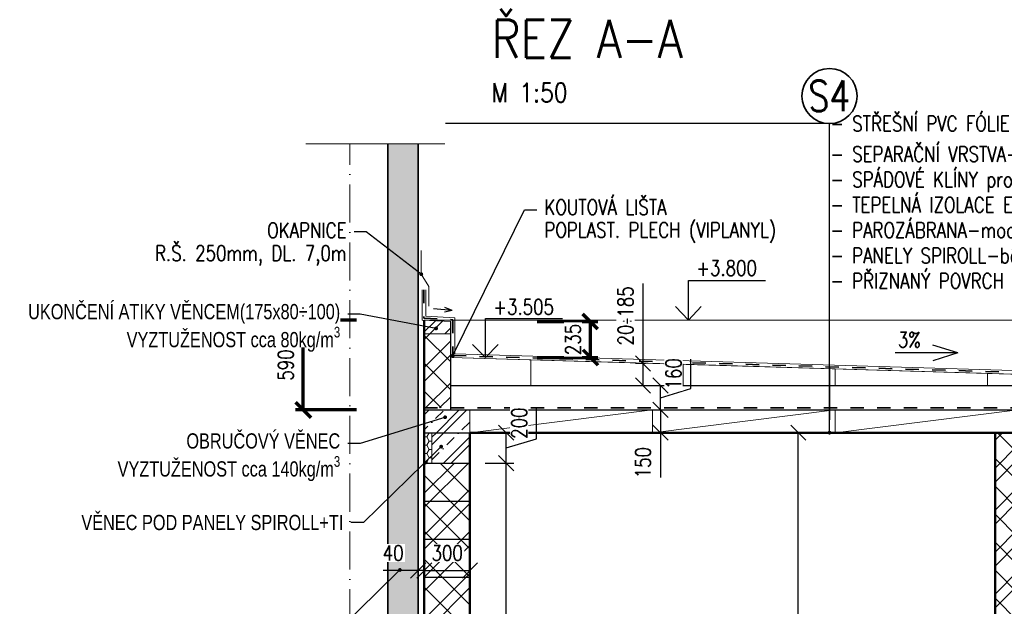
# Model space of a CAD drawing. Header units: millimetres. Extents: x -13560 to 57209, y -1473 to 35717.
# Tile 3 of 22: x 6797 to 13265, y 12848 to 16704. Entities that reach past the tile are written whole.
import ezdxf
from ezdxf import colors
from ezdxf.entities.mleader import LeaderData, LeaderLine
from ezdxf.enums import TextEntityAlignment as Align
from ezdxf.math import Vec2, Vec3

# ---------------------------------------------------------------- set-up
doc = ezdxf.new("R2010")
doc.units = ezdxf.units.MM
doc.header["$LTSCALE"] = 50
doc.linetypes.add('A_CARA_15', pattern=[7.6, 5, -1.3, 0, -1.3])
doc.linetypes.add('IZOL', pattern=[3.5, 1.75, -1.75])
doc.layers.get('Defpoints').update_dxf_attribs({"color": 132})
for name, color, linetype, lineweight in [('CA_HYDROIZOLACE', 62, 'IZOL', 35), ('CA_KOTY', 3, 'Continuous', 25), ('CA_LEHOPL', 93, 'Continuous', 35), ('CA_OSY', 5, 'A_CARA_15', 18), ('CA_POHHRA18', 8, 'Continuous', 18), ('CA_POHHRA25', 7, 'Continuous', 25), ('CA_REZY', 1, 'Continuous', 50), ('CA_SRAFY', 9, 'Continuous', 13), ('CA_TEXT25', 7, 'Continuous', 25), ('CA_TEXT35', 62, 'Continuous', 35), ('CA_TEXT5', 1, 'Continuous', 50)]:
    doc.layers.add(name, color=color, linetype=linetype, lineweight=lineweight)
doc.layers.add('CA_PK', color=6, linetype='Continuous', lineweight=70, plot=False)
doc.layers.add('Obrysy', color=2, linetype='Continuous')
doc.styles.add('ROMANS', font='romans.shx', dxfattribs={"width": 0.8})
doc.styles.get("Standard").update_dxf_attribs({"font": 'arial.ttf'})
doc.linetypes.add('Preruseni', pattern='A,60,[100,cadkon.shx,S=2.5,R=0,X=0,Y=0],-10', length=70)
doc.dimstyles.new('A-50_(2.5)', dxfattribs={"dimscale": 50, "dimtxt": 2, "dimasz": 2, "dimexe": 1, "dimexo": 2, "dimgap": 0, "dimtad": 0, "dimdec": 0, "dimrnd": 1, "dimtxsty": 'ROMANS', "dimblk1": 'OBLIQUE', "dimblk2": 'OBLIQUE', "dimsah": 1, "dimcen": 2, "dimclrd": 256, "dimclre": 256, "dimclrt": 256, "dimadec": 1, "dimazin": 2, "dimtfac": 0.714286, "dimtdec": 0, "dimtmove": 0, "dimatfit": 3, "dimldrblk": 'DOTSMALL', "dimfxl": 7, "dimfxlon": 1, "dimtvp": 1.142857, "dimtfill": 1, "dimtolj": 1, "dimlwd": -1, "dimlwe": -1, "dimarcsym": 0})
pattern_1 = [(45, (0, 0), (-123.7437, 123.7437), []), (45, (49.5, 0), (-123.7437, 123.7437), []), (45, (148.5, 0), (-74.2462, 173.2412), [70, -35, 0, -35])]

# ---------------------------------------------------------------- blocks, each defined once
blk = doc.blocks.new('_Oblique')
at = {"color": 0, "linetype": 'ByBlock', "lineweight": -2}
blk.add_line((-0.5, -0.5), (0.5, 0.5), dxfattribs=at)
blk = doc.blocks.new('*D75')
at = {"layer": 'CA_KOTY', "transparency": 16777216}
for p, q in [((9415, 13231.3), (9415, 13034.4)), ((9455, 13248.1), (9455, 13034.4)), ((9415, 13084.4), (9185.5, 13084.4)), ((9455, 13084.4), (9415, 13084.4))]:
    blk.add_line(p, q, dxfattribs=at)
at = {"layer": 'Defpoints', "color": 0, "transparency": 16777216}
for p in [(9415, 13331.3), (9455, 13348.1), (9415, 13084.4)]:
    blk.add_point(p, dxfattribs=at)
at = {"layer": 'CA_KOTY', "transparency": 16777216, "xscale": 100, "yscale": 100, "zscale": 100, "rotation": 180}
blk.add_blockref('_Oblique', (9415, 13084.4), dxfattribs=at)
at = {"layer": 'CA_KOTY', "transparency": 16777216, "xscale": 100, "yscale": 100, "zscale": 100}
blk.add_blockref('_Oblique', (9455, 13084.4), dxfattribs=at)
at = {"layer": 'CA_KOTY', "transparency": 16777216, "insert": (9250.2, 13198.7), "char_height": 100, "attachment_point": 5, "style": 'ROMANS', "bg_fill": 3, "box_fill_scale": 1.1, "bg_fill_color": 256, "bg_fill_true_color": 13158600, "bg_fill_transparency": 0}
blk.add_mtext('\\A1;40', dxfattribs=at)
blk = doc.blocks.new('_DotSmall')
at = {"color": 0, "linetype": 'ByBlock', "const_width": 0.5}
blk.add_lwpolyline([(-0.0625, 0, 1), (0.0625, 0, 1)], format="xyb", close=True, dxfattribs=at)
blk = doc.blocks.new('*U76')
at = {"layer": 'Defpoints'}
blk.add_line((-150, 0), (150, 0), dxfattribs=at)
blk = doc.blocks.new('*U77')
at = {"layer": 'Defpoints', "color": 0, "linetype": 'ByBlock', "lineweight": -2, "transparency": 16777216}
for p in [(0, 3000), (0, 2750), (0, 2500), (0, 2250), (0, 2000), (0, 1750), (0, 1500), (0, 1250), (0, 1000), (0, 750), (0, 500), (0, 250), (0, 0)]:
    blk.add_blockref('*U76', p, dxfattribs=at)
blk = doc.blocks.new('*D78')
at = {"layer": 'CA_KOTY', "transparency": 16777216}
for p, q in [((9855, 13789.3), (10042.9, 13789.3)), ((9992.9, 10979.3), (9992.9, 13789.3)), ((9855, 10979.3), (10042.9, 10979.3))]:
    blk.add_line(p, q, dxfattribs=at)
at = {"layer": 'Defpoints', "color": 0, "transparency": 16777216}
for p in [(9755, 13789.3), (9992.9, 13789.3), (9755, 10979.3)]:
    blk.add_point(p, dxfattribs=at)
at = {"layer": 'CA_KOTY', "transparency": 16777216, "xscale": 100, "yscale": 100, "zscale": 100}
for p, rotation in [((9992.9, 13789.3), 90), ((9992.9, 10979.3), 270)]:
    blk.add_blockref('_Oblique', p, dxfattribs=dict(at, rotation=rotation))
at = {"layer": 'CA_KOTY', "transparency": 16777216, "insert": (9878.6, 12384.3), "char_height": 100, "attachment_point": 5, "rotation": 90, "style": 'ROMANS', "bg_fill": 3, "box_fill_scale": 1.1, "bg_fill_color": 256, "bg_fill_true_color": 13158600, "bg_fill_transparency": 0}
blk.add_mtext('\\A1;2810', dxfattribs=at)
blk = doc.blocks.new('*D79')
at = {"layer": 'CA_KOTY', "transparency": 16777216}
for p, q in [((10192.9, 13949.3), (10192.9, 14155)), ((9855, 13989.3), (10042.9, 13989.3)), ((9992.9, 13789.3), (9992.9, 13989.3)), ((9992.9, 13889.3), (10192.9, 13949.3)), ((9855, 13789.3), (10042.9, 13789.3))]:
    blk.add_line(p, q, dxfattribs=at)
at = {"layer": 'Defpoints', "color": 0, "transparency": 16777216}
for p in [(9755, 13989.3), (9755, 13789.3)]:
    blk.add_point(p, dxfattribs=at)
at = {"layer": 'CA_KOTY', "transparency": 16777216, "xscale": 100, "yscale": 100, "zscale": 100, "rotation": 270}
blk.add_blockref('_Oblique', (9992.9, 13789.3), dxfattribs=at)
at = {"layer": 'CA_KOTY', "transparency": 16777216, "insert": (10078.6, 14052.2), "char_height": 100, "attachment_point": 5, "rotation": 90, "style": 'ROMANS', "bg_fill": 3, "box_fill_scale": 1.1, "bg_fill_color": 256, "bg_fill_true_color": 13158600, "bg_fill_transparency": 0}
blk.add_mtext('\\A1;200', dxfattribs=at)
at = {"layer": 'Defpoints', "color": 0, "transparency": 16777216}
blk.add_point((9992.9, 13989.3), dxfattribs=at)
at = {"layer": 'CA_KOTY', "transparency": 16777216, "xscale": 100, "yscale": 100, "zscale": 100, "rotation": 90}
blk.add_blockref('_Oblique', (9992.9, 13989.3), dxfattribs=at)
blk = doc.blocks.new('*D83')
at = {"layer": 'CA_KOTY', "transparency": 16777216}
for p, q in [((12262, 13989.3), (11862, 13989.3)), ((11912, 10979.3), (11912, 13989.3)), ((12262, 10979.3), (11862, 10979.3))]:
    blk.add_line(p, q, dxfattribs=at)
at = {"layer": 'Defpoints', "color": 0, "transparency": 16777216}
for p in [(11912, 13989.3), (13205, 13989.3), (13205, 10979.3)]:
    blk.add_point(p, dxfattribs=at)
at = {"layer": 'CA_KOTY', "transparency": 16777216, "xscale": 100, "yscale": 100, "zscale": 100}
for p, rotation in [((11912, 13989.3), 90), ((11912, 10979.3), 270)]:
    blk.add_blockref('_Oblique', p, dxfattribs=dict(at, rotation=rotation))
at = {"layer": 'CA_KOTY', "transparency": 16777216, "insert": (11797.7, 12484.3), "char_height": 100, "attachment_point": 5, "rotation": 90, "style": 'ROMANS', "bg_fill": 3, "box_fill_scale": 1.1, "bg_fill_color": 256, "bg_fill_true_color": 13158600, "bg_fill_transparency": 0}
blk.add_mtext('\\A1;3010', dxfattribs=at)
blk = doc.blocks.new('*D90')
at = {"layer": 'CA_PK', "transparency": 16777216}
for p, q in [((9009.1, 14729.3), (8609.1, 14729.3)), ((8659.1, 14139.3), (8659.1, 14729.3)), ((9009.1, 14139.3), (8609.1, 14139.3))]:
    blk.add_line(p, q, dxfattribs=at)
at = {"layer": 'Defpoints', "color": 0, "transparency": 16777216}
for p in [(8659.1, 14729.3), (9440, 14729.3), (9455, 14139.3)]:
    blk.add_point(p, dxfattribs=at)
at = {"layer": 'CA_PK', "transparency": 16777216, "xscale": 100, "yscale": 100, "zscale": 100}
for p, rotation in [((8659.1, 14729.3), 90), ((8659.1, 14139.3), 270)]:
    blk.add_blockref('_Oblique', p, dxfattribs=dict(at, rotation=rotation))
at = {"layer": 'CA_PK', "transparency": 16777216, "insert": (8544.8, 14434.3), "char_height": 100, "attachment_point": 5, "rotation": 90, "style": 'ROMANS', "bg_fill": 3, "box_fill_scale": 1.1, "bg_fill_color": 256, "bg_fill_true_color": 13158600, "bg_fill_transparency": 0}
blk.add_mtext('\\A1;590', dxfattribs=at)
blk = doc.blocks.new('*D91')
at = {"layer": 'CA_PK', "transparency": 16777216}
for p, q in [((10196, 14719.3), (10596, 14719.3)), ((10546, 14484.3), (10546, 14719.3)), ((10196, 14484.3), (10596, 14484.3))]:
    blk.add_line(p, q, dxfattribs=at)
at = {"layer": 'Defpoints', "color": 0, "transparency": 16777216}
for p in [(9630, 14719.3), (10546, 14719.3), (9630, 14484.3)]:
    blk.add_point(p, dxfattribs=at)
at = {"layer": 'CA_PK', "transparency": 16777216, "xscale": 100, "yscale": 100, "zscale": 100}
for p, rotation in [((10546, 14719.3), 90), ((10546, 14484.3), 270)]:
    blk.add_blockref('_Oblique', p, dxfattribs=dict(at, rotation=rotation))
at = {"layer": 'CA_PK', "transparency": 16777216, "insert": (10431.7, 14601.8), "char_height": 100, "attachment_point": 5, "rotation": 90, "style": 'ROMANS', "bg_fill": 3, "box_fill_scale": 1.1, "bg_fill_color": 256, "bg_fill_true_color": 13158600, "bg_fill_transparency": 0}
blk.add_mtext('\\A1;235', dxfattribs=at)
blk = doc.blocks.new('*D92')
at = {"layer": 'CA_KOTY', "transparency": 16777216}
for p, q in [((9455, 13189.3), (9455, 13034.4)), ((9755, 13189.3), (9755, 13034.4)), ((9455, 13084.4), (9755, 13084.4))]:
    blk.add_line(p, q, dxfattribs=at)
at = {"layer": 'Defpoints', "color": 0, "transparency": 16777216}
for p in [(9455, 13289.3), (9755, 13289.3), (9755, 13084.4)]:
    blk.add_point(p, dxfattribs=at)
at = {"layer": 'CA_KOTY', "transparency": 16777216, "xscale": 100, "yscale": 100, "zscale": 100, "rotation": 180}
blk.add_blockref('_Oblique', (9455, 13084.4), dxfattribs=at)
at = {"layer": 'CA_KOTY', "transparency": 16777216, "xscale": 100, "yscale": 100, "zscale": 100}
blk.add_blockref('_Oblique', (9755, 13084.4), dxfattribs=at)
at = {"layer": 'CA_KOTY', "transparency": 16777216, "insert": (9605, 13198.7), "char_height": 100, "attachment_point": 5, "style": 'ROMANS', "bg_fill": 3, "box_fill_scale": 1.1, "bg_fill_color": 256, "bg_fill_true_color": 13158600, "bg_fill_transparency": 0}
blk.add_mtext('\\A1;300', dxfattribs=at)
blk = doc.blocks.new('_Dot')
at = {"layer": 'Obrysy', "color": 0, "lineweight": -2}
blk.add_line((-0.5, 0), (-1, 0), dxfattribs=at)
at = {"layer": 'Obrysy', "color": 0, "const_width": 0.5}
blk.add_lwpolyline([(-0.25, 0, 1), (0.25, 0, 1)], format="xyb", close=True, dxfattribs=at)
blk = doc.blocks.new('*D98')
at = {"layer": 'CA_KOTY', "transparency": 16777216}
for p, q in [((10855, 14139.3), (11056, 14139.3)), ((11006, 14139.3), (11006, 13989.3)), ((10855, 13989.3), (11056, 13989.3)), ((11006, 13989.3), (11006, 13695))]:
    blk.add_line(p, q, dxfattribs=at)
at = {"layer": 'Defpoints', "color": 0, "transparency": 16777216}
for p in [(10755, 14139.3), (10755, 13989.3), (11006, 13989.3)]:
    blk.add_point(p, dxfattribs=at)
at = {"layer": 'CA_KOTY', "transparency": 16777216, "xscale": 100, "yscale": 100, "zscale": 100}
for p, rotation in [((11006, 14139.3), 90), ((11006, 13989.3), 270)]:
    blk.add_blockref('_Oblique', p, dxfattribs=dict(at, rotation=rotation))
at = {"layer": 'CA_KOTY', "transparency": 16777216, "insert": (10891.7, 13792.2), "char_height": 100, "attachment_point": 5, "rotation": 90, "style": 'ROMANS', "bg_fill": 3, "box_fill_scale": 1.1, "bg_fill_color": 256, "bg_fill_true_color": 13158600, "bg_fill_transparency": 0}
blk.add_mtext('\\A1;150', dxfattribs=at)
blk = doc.blocks.new('*D99')
at = {"layer": 'CA_KOTY', "transparency": 16777216}
for p, q in [((11206, 14279.3), (11206, 14473.6)), ((10855, 14299.3), (11056, 14299.3)), ((11006, 14139.3), (11006, 14299.3)), ((11006, 14219.3), (11206, 14279.3)), ((10855, 14139.3), (11056, 14139.3))]:
    blk.add_line(p, q, dxfattribs=at)
at = {"layer": 'Defpoints', "color": 0, "transparency": 16777216}
for p in [(10755, 14299.3), (10755, 14139.3)]:
    blk.add_point(p, dxfattribs=at)
at = {"layer": 'CA_KOTY', "transparency": 16777216, "xscale": 100, "yscale": 100, "zscale": 100, "rotation": 270}
blk.add_blockref('_Oblique', (11006, 14139.3), dxfattribs=at)
at = {"layer": 'CA_KOTY', "transparency": 16777216, "insert": (11091.7, 14376.5), "char_height": 100, "attachment_point": 5, "rotation": 90, "style": 'ROMANS', "bg_fill": 3, "box_fill_scale": 1.1, "bg_fill_color": 256, "bg_fill_true_color": 13158600, "bg_fill_transparency": 0}
blk.add_mtext('\\A1;160', dxfattribs=at)
at = {"layer": 'Defpoints', "color": 0, "transparency": 16777216}
blk.add_point((11006, 14299.3), dxfattribs=at)
at = {"layer": 'CA_KOTY', "transparency": 16777216, "xscale": 100, "yscale": 100, "zscale": 100, "rotation": 90}
blk.add_blockref('_Oblique', (11006, 14299.3), dxfattribs=at)
blk = doc.blocks.new('*D100')
at = {"layer": 'CA_KOTY', "transparency": 16777216}
for p, q in [((10891.7, 14443.7), (10891.7, 14970.4)), ((10908.4, 14443.7), (10841.7, 14443.7)), ((10891.7, 14299.3), (10891.7, 14443.7)), ((10855, 14299.3), (10941.7, 14299.3))]:
    blk.add_line(p, q, dxfattribs=at)
at = {"layer": 'Defpoints', "color": 0, "transparency": 16777216}
for p in [(10891.7, 14443.7), (11008.4, 14443.7), (10755, 14299.3)]:
    blk.add_point(p, dxfattribs=at)
at = {"layer": 'CA_KOTY', "transparency": 16777216, "xscale": 100, "yscale": 100, "zscale": 100}
for p, rotation in [((10891.7, 14443.7), 90), ((10891.7, 14299.3), 270)]:
    blk.add_blockref('_Oblique', p, dxfattribs=dict(at, rotation=rotation))
at = {"layer": 'CA_KOTY', "transparency": 16777216, "insert": (10777.4, 14757.1), "char_height": 100, "width": 426.667, "attachment_point": 5, "rotation": 90, "style": 'ROMANS', "bg_fill": 3, "box_fill_scale": 1.1, "bg_fill_color": 256, "bg_fill_true_color": 13158600, "bg_fill_transparency": 0}
blk.add_mtext('\\A1;20÷185', dxfattribs=at)
blk = doc.blocks.new('bub')
at = {"layer": 'CA_TEXT35'}
blk.add_circle((0, 362), 362, dxfattribs=at)
at = {"layer": 'CA_TEXT35', "style": 'ROMANS', "width": 0.8}
blk.add_attdef('C', text='', height=402, dxfattribs=at).set_placement((-2, 364), align=Align.MIDDLE_CENTER)
blk = doc.blocks.new('P2')
at = {"color": 0, "linetype": 'ByBlock'}
for q in [(4.13, 1.29), (10.33, 0), (4.13, -1.29)]:
    blk.add_line((0, 0), q, dxfattribs=at)
at = {"color": 1, "linetype": 'ByBlock'}
blk.add_attdef('A', (5.79, 1.88), '', height=5, dxfattribs=at)

msp = doc.modelspace()

# ---------------------------------------------------------------- hatches: boundary and pattern name
at = {"layer": 'CA_SRAFY'}
h = msp.add_hatch(dxfattribs=at)
h.set_pattern_fill('FP_72', color=252, angle=246.422, style=0, pattern_type=2)
h.set_pattern_definition([(156.422, (9405.05, 28572.21), (-198.76895, 1e-05), [34.321, -18.106, 90.332, -18.106, -56.009]), (156.422, (9405.05, 28572.21), (-198.76895, 1e-05), [-160.865, 34.321, -21.688]), (203.578, (9405.05, 28520.16), (0.00037, -86.74897), [34.321, -18.106, 90.332, -18.106, -56.009]), (203.578, (9405.05, 28520.16), (0.00037, -86.74897), [-160.865, 34.321, -21.688]), (90, (9405.05, 28520.16), (-198.768, 7e-13), [52.049, -34.699]), (90, (9226.16, 28563.54), (-198.768, 7e-13), [52.049, -34.699]), (180, (9373.59, 28506.43), (-3e-13, -86.75), [16.593, -182.175]), (180, (9274.21, 28549.81), (-3e-13, -86.75), [16.593, -182.175]), (180, (9373.59, 28585.94), (-3e-13, -86.75), [16.593, -182.175]), (180, (9274.21, 28629.31), (-3e-13, -86.75), [16.593, -182.175])])
h.paths.add_polyline_path([(9415, 15887.5), (9215, 15887.5), (9215, 11276.7), (9415, 11296.7)])
h = msp.add_hatch(dxfattribs=at)
h.set_pattern_fill('ZELEZOBETON', color=256, scale=35)
h.set_pattern_definition(pattern_1)
h.paths.add_polyline_path([(9630, 14719.3), (9455, 14729.3), (9455, 14639.3), (9630, 14639.3)])
h = msp.add_hatch(dxfattribs=at)
h.set_pattern_fill('ZDIVO-STR_PEV', color=256, scale=65)
h.set_pattern_definition([(45, (0, 0), (-137.8858, 137.8858), []), (45, (91.92, 0), (-137.8858, 137.8858), []), (135, (0, 0), (-91.9239, -91.9239), [])])
h.paths.add_polyline_path([(9755, 13789.3), (9455, 13789.3), (9455, 10789.3), (9755, 10789.3), (9755, 10979.3)])
h.paths.add_polyline_path([(13355, 13989.3), (13205, 13989.3), (13205, 10979.3), (13205, 10789.3), (13355, 10789.3), (13355, 10979.3)])
h.paths.add_polyline_path([(15155, 12039.3), (14855, 12039.3), (14855, 10979.3), (14855, 10789.3), (15155, 10789.3), (15155, 10879.3)])
h.paths.add_polyline_path([(15155, 13789.3), (14855, 13789.3), (14855, 13039.3), (15155, 13039.3)])
h.paths.add_polyline_path([(9630, 14639.3), (9455, 14639.3), (9455, 14151.8), (9630, 14151.8)])
h = msp.add_hatch(dxfattribs=at)
h.set_pattern_fill('ZELEZOBETON', color=256, scale=35)
h.set_pattern_definition(pattern_1)
h.paths.add_polyline_path([(9755, 14139.3), (9455, 14139.3), (9455, 13989.3), (9755, 13989.3)])
h.paths.add_polyline_path([(9579.5, 14087.2, -1), (9603.4, 14094.6, -1)], flags=16)
h = msp.add_hatch(dxfattribs=at)
h.set_pattern_fill('HONEY', color=256, scale=10)
h.set_pattern_definition([(0, (9487.628, 13879.285), (47.625, 27.496), [31.75, -63.5]), (120, (9487.628, 13879.285), (-47.625, 27.496), [31.75, -63.5]), (60, (9487.628, 13879.285), (6e-06, 54.9926), [-63.5, 31.75])])
h.paths.add_polyline_path([(9505, 13989.3), (9455, 13989.3), (9455, 13789.3), (9505, 13789.3)])
h = msp.add_hatch(dxfattribs=at)
h.set_pattern_fill('ZELEZOBETON', color=256, scale=35)
h.set_pattern_definition(pattern_1)
h.paths.add_polyline_path([(9755, 13989.3), (9505, 13989.3), (9505, 13789.3), (9755, 13789.3)])

# ---------------------------------------------------------------- linework, layer by layer
at = {"layer": 'CA_HYDROIZOLACE'}
msp.add_line((9455, 14151.8), (15155, 14151.8), dxfattribs=at)
at = {"layer": 'CA_KOTY'}
msp.add_lwpolyline([(11105.5, 14818.3), (11189.5, 14729.3), (11273.5, 14818.3), (11189.5, 14729.3), (11105.5, 14818.3), (11189.5, 14729.3), (11189.5, 14990.2), (11696.6, 14990.2)], dxfattribs=at)
at = {"layer": 'CA_LEHOPL'}
for p, q in [((9215, 15887.5), (9215, 11279.3)), ((9415, 11279.3), (9415, 15887.5))]:
    msp.add_line(p, q, dxfattribs=at)
at = {"layer": 'CA_POHHRA18'}
for p, q in [((9455, 14729.3), (15155, 14729.3)), ((9630, 14484.3), (15155, 14319.3)), ((9505, 13989.3), (9505, 13789.3))]:
    msp.add_line(p, q, dxfattribs=at)
for points in [[(9755, 13989.3), (10955, 13989.3), (10955, 14139.3), (9755, 14139.3)], [(10955, 13989.3), (12155, 13989.3), (12155, 14139.3), (10955, 14139.3)], [(12155, 13989.3), (13355, 13989.3), (13355, 14139.3), (12155, 14139.3)]]:
    msp.add_lwpolyline(points, close=True, dxfattribs=at)
at = {"layer": 'CA_POHHRA25'}
for p, q in [((9630, 14139.3), (9630, 14719.3)), ((9630, 14299.3), (15155, 14299.3)), ((9455, 14139.3), (15155, 14139.3)), ((9455, 13989.3), (9755, 13989.3)), ((9455, 13789.3), (9755, 13789.3))]:
    msp.add_line(p, q, dxfattribs=at)
at = {"layer": 'CA_REZY'}
for p, q in [((9455, 14729.3), (9455, 10639.3)), ((9755, 13989.3), (9755, 10979.3)), ((9755, 13989.3), (14855, 13989.3)), ((13205, 10979.3), (13205, 13989.3))]:
    msp.add_line(p, q, dxfattribs=at)
at = {"layer": 'CA_SRAFY', "linetype": 'Preruseni', "ltscale": 0.1}
msp.add_line((8677, 15887.5), (9589.5, 15887.5), dxfattribs=at)
at = {"layer": 'CA_SRAFY'}
for p, q in [((9755, 13989.3), (10955, 14139.3)), ((10955, 13989.3), (12155, 14139.3)), ((12155, 13989.3), (13355, 14139.3))]:
    msp.add_line(p, q, dxfattribs=at)
for points in [[(9630, 14484.3), (9630, 14299.3), (10155, 14299.3), (10155, 14469.3)], [(10155, 14469.3), (10155, 14299.3), (11155, 14299.3), (11155, 14439.3)], [(11155, 14439.3), (11155, 14299.3), (12155, 14299.3), (12155, 14409.3)], [(12155, 14409.3), (12155, 14299.3), (13155, 14299.3), (13155, 14379.3)], [(13155, 14379.3), (13155, 14299.3), (14155, 14299.3), (14155, 14349.3)]]:
    msp.add_lwpolyline(points, close=True, dxfattribs=at)

# ---------------------------------------------------------------- block references
at = {"layer": 'CA_KOTY'}
ref = msp.add_blockref('P2', (12960.5, 14513.5), dxfattribs=dict(at, xscale=-40, yscale=40, zscale=40))
ref.add_attrib('A', '3%', dxfattribs={"layer": '0', "linetype": 'ByBlock', "height": 100, "style": 'ROMANS', "width": 0.8}).set_placement((12566, 14650.5), align=Align.TOP_LEFT)
at = {"layer": 'CA_TEXT35', "xscale": 0.5, "yscale": 0.5, "zscale": 0.5}
msp.add_blockref('bub', (12117, 16021.3), dxfattribs=at).add_auto_attribs({'C': 'S4'})
at = {"layer": 'Defpoints'}
msp.add_blockref('*U77', (9605, 10789.3), dxfattribs=at)

# ---------------------------------------------------------------- next in the draw order: dimensions: what is measured, and where the dimension line sits
at = {"layer": 'CA_PK'}
dim = msp.add_linear_dim(base=(8659.1, 14729.3), p1=(9455, 14139.3), p2=(9440, 14729.3), angle=90, dimstyle='A-50_(2.5)', dxfattribs=at)
dim.commit()
dim.dimension.update_dxf_attribs({"geometry": '*D90', "text_midpoint": (8544.8, 14434.3)})

# ---------------------------------------------------------------- next in the draw order: linework, layer by layer
at = {"layer": 'CA_POHHRA18'}
msp.add_line((9630, 14719.3), (9455, 14729.3), dxfattribs=at)

# ---------------------------------------------------------------- next in the draw order: dimensions: what is measured, and where the dimension line sits
at = {"layer": 'CA_PK'}
dim = msp.add_linear_dim(base=(10546, 14719.3), p1=(9630, 14484.3), p2=(9630, 14719.3), angle=90, dimstyle='A-50_(2.5)', dxfattribs=at)
dim.commit()
dim.dimension.update_dxf_attribs({"geometry": '*D91', "text_midpoint": (10431.7, 14601.8)})

# ---------------------------------------------------------------- next in the draw order: linework, layer by layer
at = {"layer": 'CA_HYDROIZOLACE'}
msp.add_lwpolyline([(9452.5, 14928.6), (9452.5, 14741.8), (9642.5, 14731.8), (9642.5, 14496.5), (15155.4, 14331.8)], dxfattribs=at)
at = {"layer": 'CA_POHHRA18'}
msp.add_line((9455, 14639.3), (9630, 14639.3), dxfattribs=at)
for points in [[(9440, 14928.6), (9440, 14729.3), (9630, 14719.3), (9630, 14484.3), (15155, 14319.3)], [(9465, 14928.6), (9465, 14754.3), (9655, 14744.3), (9655, 14508.6), (15155.7, 14344.3)]]:
    msp.add_lwpolyline(points, dxfattribs=at)

# ---------------------------------------------------------------- next in the draw order: leaders
at = {"layer": 'CA_TEXT25'}
ml = msp.add_multileader_mtext('Standard', dxfattribs=at)
ml.set_content('\\A1;\\pxql,t38.4,40,41.6,43.2,44.8,46.4,48,49.6,51.2;- STŘEŠNÍ PVC FÓLIE^I^I^Itl. 1,5mm\\P- SEPARAČNÍ VRSTVA-GEOTEXTILIE 300g/m{\\H0.7x;\\S2^ ;}\\P- SPÁDOVÉ KLÍNY pro spád 3%^I^Itl. 20÷185mm\\P- TEPELNÁ IZOLACE EPS 100^I^Itl. 160mm\\P- PAROZÁBRANA-modifikovaný SBS pás\\P- PANELY SPIROLL-běžné vyztužení^Itl. 150mm\\P- PŘIZNANÝ POVRCH + NÁTĚR', color=256, style='ROMANS')
ml.set_leader_properties()
ml.set_arrow_properties(name='DOT')
ml.build(insert=Vec2(0, 0))
ml.multileader.update_dxf_attribs({"text_right_attachment_type": 6, "dogleg_length": 5, "arrow_head_size": 25})
ctx = ml.context
ctx.base_point, ctx.char_height, ctx.arrow_head_size, ctx.landing_gap_size, ctx.plane_origin = Vec3(12122, 16021.3), 100, 25, 0, Vec3(-5554.3, 18403.6)
ctx.right_attachment = 6
notes = []
notes.append((ctx, [(0, (1, 1, 0), (12117, 16021.3), (1, 0), 5, [(5, [(12117, 13989.6), (12117, 14151.8), (12117, 14423), (12117, 14073.6), (12117, 14234.5), (12117, 14348.8)], 0, [])])]))
ctx.mtext.insert, ctx.mtext.rotation, ctx.mtext.defined_height, ctx.mtext.line_spacing_style, ctx.mtext.flow_direction = Vec3(12122, 16071.3), 6.283185, 66.7, 2, 5
for ctx, leaders in notes:
    for number, flags, end, landing, length, lines in leaders:
        leader = LeaderData()
        leader.index, (leader.has_last_leader_line, leader.has_dogleg_vector, leader.attachment_direction) = number, flags
        leader.last_leader_point, leader.dogleg_vector, leader.dogleg_length = Vec3(end), Vec3(landing), length
        for number, points, colour, breaks in lines:
            line = LeaderLine()
            line.index, line.vertices, line.color, line.breaks = number, Vec3.list(points), colors.encode_raw_color(colour), breaks
            leader.lines.append(line)
        ctx.leaders.append(leader)

# ---------------------------------------------------------------- next in the draw order: texts
at = {"layer": 'CA_KOTY', "insert": (11242.4, 15021.2), "char_height": 100, "attachment_point": 7, "style": 'ROMANS', "bg_fill": 3, "box_fill_scale": 1.05, "bg_fill_color": 256, "bg_fill_transparency": 0}
msp.add_mtext('+3.800', dxfattribs=at)

# ---------------------------------------------------------------- next in the draw order: dimensions: what is measured, and where the dimension line sits
at = {"layer": 'CA_KOTY'}
for base, p1, p2, picture, middle in [((11006, 13989.3), (10755, 14139.3), (10755, 13989.3), '*D98', (10891.7, 13792.2)), ((11912, 13989.3), (13205, 10979.3), (13205, 13989.3), '*D83', (11797.7, 12484.3)), ((9992.9, 13789.3), (9755, 10979.3), (9755, 13789.3), '*D78', (9878.6, 12384.3))]:
    dim = msp.add_linear_dim(base=base, p1=p1, p2=p2, angle=90, dimstyle='A-50_(2.5)', dxfattribs=at)
    dim.commit()
    dim.dimension.update_dxf_attribs({"geometry": picture, "text_midpoint": middle})

# ---------------------------------------------------------------- next in the draw order: leaders
at = {"layer": 'CA_TEXT25'}
ml = msp.add_multileader_mtext('Standard', dxfattribs=at)
ml.set_content('\\A1;KOUTOVÁ LIŠTA \\PPOPLAST. PLECH (VIPLANYL)', color=256, style='ROMANS')
ml.set_leader_properties()
ml.set_arrow_properties(name='DOT')
ml.build(insert=Vec2(0, 0))
ml.multileader.update_dxf_attribs({"dogleg_length": 81.7, "arrow_head_size": 25})
ctx = ml.context
ctx.base_point, ctx.char_height, ctx.arrow_head_size, ctx.landing_gap_size, ctx.plane_origin = Vec3(10194.3, 15455), 100, 25, 50, Vec3(19740.3, -689.4)
notes = []
notes.append((ctx, [(1, (1, 1, 0), (10112.6, 15455), (1, 0), 81.7, [(1, [(9642.5, 14496.5)], 0, [])])]))
ctx.mtext.insert, ctx.mtext.width, ctx.mtext.defined_height, ctx.mtext.line_spacing_factor, ctx.mtext.line_spacing_style, ctx.mtext.flow_direction = Vec3(10244.3, 15521.7), 3.228706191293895e-11, 50, 0.9, 2, 5
ctx.mtext.has_bg_fill, ctx.mtext.bg_color, ctx.mtext.bg_scale_factor, ctx.mtext.bg_transparency, ctx.mtext.use_window_bg_color = 1, -1073741824, 1, 0, 1
ml = msp.add_multileader_mtext('Standard', dxfattribs=at)
ml.set_content('\\A1;OKAPNICE \\PR.Š. 250mm, DL. 7,0m', color=256, style='ROMANS')
ml.set_leader_properties()
ml.set_arrow_properties(name='DOT')
ml.build(insert=Vec2(0, 0))
ml.multileader.update_dxf_attribs({"dogleg_length": 50, "arrow_head_size": 25})
ctx = ml.context
ctx.base_point, ctx.char_height, ctx.arrow_head_size, ctx.landing_gap_size, ctx.plane_origin = Vec3(7469.2, 15309.9), 100, 25, 50, Vec3(19851.5, 5.7)
ctx.text_align_type = 2
notes.append((ctx, [(0, (1, 1, 0), (9072.7, 15309.9), (-1, 0), 78.7, [(1, [(9435, 15030.9)], 0, [])])]))
ctx.mtext.insert, ctx.mtext.width, ctx.mtext.defined_height, ctx.mtext.alignment, ctx.mtext.line_spacing_factor, ctx.mtext.line_spacing_style, ctx.mtext.flow_direction = Vec3(8944, 15369.4), 3.228706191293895e-11, 50, 3, 0.9, 2, 5
ctx.mtext.has_bg_fill, ctx.mtext.bg_color, ctx.mtext.bg_scale_factor, ctx.mtext.bg_transparency, ctx.mtext.use_window_bg_color = 1, -1073741824, 1, 0, 1
ml = msp.add_multileader_mtext('Standard', dxfattribs=at)
ml.set_content('{\\fTms Rmn|b0|i0|c238|p16;VĚNEC POD PANELY SPIROLL+TI }', color=256, style='ROMANS')
ml.set_leader_properties()
ml.set_arrow_properties(name='DOT')
ml.build(insert=Vec2(0, 0))
ml.multileader.update_dxf_attribs({"dogleg_length": 50, "arrow_head_size": 25})
ctx = ml.context
ctx.base_point, ctx.char_height, ctx.arrow_head_size, ctx.landing_gap_size, ctx.plane_origin = Vec3(6918.7, 13399.4), 100, 25, 50, Vec3(-1904.3, -2002.3)
ctx.text_align_type = 2
notes.append((ctx, [(1, (1, 1, 0), (9054.7, 13399.4), (-1, 0), 81.7, [(1, [(9565.4, 13897.7)], 0, [])])]))
ctx.mtext.insert, ctx.mtext.alignment, ctx.mtext.line_spacing_factor, ctx.mtext.line_spacing_style, ctx.mtext.flow_direction = Vec3(8923, 13449.4), 3, 0.9, 2, 5
ctx.mtext.has_bg_fill, ctx.mtext.bg_color, ctx.mtext.bg_scale_factor, ctx.mtext.bg_transparency, ctx.mtext.use_window_bg_color = 1, -1073741824, 1, 0, 1
for ctx, leaders in notes:
    for number, flags, end, landing, length, lines in leaders:
        leader = LeaderData()
        leader.index, (leader.has_last_leader_line, leader.has_dogleg_vector, leader.attachment_direction) = number, flags
        leader.last_leader_point, leader.dogleg_vector, leader.dogleg_length = Vec3(end), Vec3(landing), length
        for number, points, colour, breaks in lines:
            line = LeaderLine()
            line.index, line.vertices, line.color, line.breaks = number, Vec3.list(points), colors.encode_raw_color(colour), breaks
            leader.lines.append(line)
        ctx.leaders.append(leader)

# ---------------------------------------------------------------- next in the draw order: linework, layer by layer
at = {"layer": 'CA_KOTY'}
msp.add_lwpolyline([(9772.2, 14568.3), (9856.2, 14484.3), (9940.2, 14568.3), (9856.2, 14484.3), (9772.2, 14568.3), (9856.2, 14484.3), (9856.2, 14740.2), (10363.4, 14740.2)], dxfattribs=at)
at = {"layer": 'CA_POHHRA18'}
msp.add_lwpolyline([(9485, 14820.5), (9485, 14950.6), (9435, 15030.9), (9435, 15186.3)], dxfattribs=at)

# ---------------------------------------------------------------- next in the draw order: texts
at = {"layer": 'CA_KOTY', "insert": (9909.1, 14766.2), "char_height": 100, "attachment_point": 7, "style": 'ROMANS', "bg_fill": 3, "box_fill_scale": 1.05, "bg_fill_color": 256, "bg_fill_transparency": 0}
msp.add_mtext('+3.505', dxfattribs=at)
at = {"layer": 'CA_TEXT5', "insert": (9896.1, 16704.1), "char_height": 250, "width": 4.547473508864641e-12, "attachment_point": 1, "style": 'ROMANS'}
msp.add_mtext('\\pxql;{\\W0.85;ŘEZ A-A\\P\\H0.5x;\\C7;M 1:50}', dxfattribs=at)

# ---------------------------------------------------------------- next in the draw order: dimensions: what is measured, and where the dimension line sits
at = {"layer": 'CA_KOTY'}
for base, p1, p2, picture, middle in [((11006, 14299.3), (10755, 14139.3), (10755, 14299.3), '*D99', (11091.7, 14279.3)), ((9992.9, 13989.3), (9755, 13789.3), (9755, 13989.3), '*D79', (10078.6, 13949.3))]:
    dim = msp.add_linear_dim(base=base, p1=p1, p2=p2, angle=90, dimstyle='A-50_(2.5)', override={"dimtmove": 1}, dxfattribs=at)
    dim.commit()
    dim.dimension.update_dxf_attribs({"geometry": picture, "text_midpoint": middle})

# ---------------------------------------------------------------- next in the draw order: leaders
at = {"layer": 'CA_TEXT25'}
ml = msp.add_multileader_mtext('Standard', dxfattribs=at)
ml.set_content('{\\fTms Rmn|b0|i0|c238|p16;OBRUČOVÝ VĚNEC\\P\\A1;VYZTUŽENOST cca 140kg/m\\H0.7x;\\S3^ ;}', color=256, style='ROMANS')
ml.set_leader_properties()
ml.set_arrow_properties(name='DOT')
ml.build(insert=Vec2(0, 0))
ml.multileader.update_dxf_attribs({"dogleg_length": 50, "arrow_head_size": 25})
ctx = ml.context
ctx.base_point, ctx.char_height, ctx.arrow_head_size, ctx.landing_gap_size, ctx.plane_origin = Vec3(7070.3, 13918.6), 100, 25, 50, Vec3(-1924.9, -1483.1)
ctx.text_align_type = 2
notes = []
notes.append((ctx, [(1, (1, 1, 0), (9034.2, 13918.6), (-1, 0), 81.7, [(1, [(9591.5, 14090.9)], 0, [])])]))
ctx.mtext.insert, ctx.mtext.alignment, ctx.mtext.line_spacing_factor, ctx.mtext.line_spacing_style, ctx.mtext.flow_direction = Vec3(8902.4, 13985.3), 3, 0.9, 2, 5
ctx.mtext.has_bg_fill, ctx.mtext.bg_color, ctx.mtext.bg_scale_factor, ctx.mtext.bg_transparency, ctx.mtext.use_window_bg_color = 1, -1073741824, 1, 0, 1
ml = msp.add_multileader_mtext('Standard', dxfattribs=at)
ml.set_content('{\\fTms Rmn|b0|i0|c238|p16;KONSTRUKČNÍ DILATACE}', color=256, style='ROMANS')
ml.set_leader_properties()
ml.set_arrow_properties(name='DOT')
ml.build(insert=Vec2(0, 0))
ml.multileader.update_dxf_attribs({"dogleg_length": 50, "arrow_head_size": 25})
ctx = ml.context
ctx.base_point, ctx.char_height, ctx.arrow_head_size, ctx.landing_gap_size, ctx.plane_origin = Vec3(7158.5, 12588.8), 100, 25, 50, Vec3(-2175, -2812.8)
ctx.text_align_type = 2
notes.append((ctx, [(1, (1, 1, 0), (8784, 12588.8), (-1, 0), 81.7, [(1, [(9294.7, 13087.2)], 0, [])])]))
ctx.mtext.insert, ctx.mtext.alignment, ctx.mtext.line_spacing_factor, ctx.mtext.line_spacing_style, ctx.mtext.flow_direction = Vec3(8652.3, 12638.8), 3, 0.9, 2, 5
ctx.mtext.has_bg_fill, ctx.mtext.bg_color, ctx.mtext.bg_scale_factor, ctx.mtext.bg_transparency, ctx.mtext.use_window_bg_color = 1, -1073741824, 1, 0, 1
for ctx, leaders in notes:
    for number, flags, end, landing, length, lines in leaders:
        leader = LeaderData()
        leader.index, (leader.has_last_leader_line, leader.has_dogleg_vector, leader.attachment_direction) = number, flags
        leader.last_leader_point, leader.dogleg_vector, leader.dogleg_length = Vec3(end), Vec3(landing), length
        for number, points, colour, breaks in lines:
            line = LeaderLine()
            line.index, line.vertices, line.color, line.breaks = number, Vec3.list(points), colors.encode_raw_color(colour), breaks
            leader.lines.append(line)
        ctx.leaders.append(leader)

# ---------------------------------------------------------------- next in the draw order: linework, layer by layer
at = {"layer": 'CA_OSY'}
msp.add_line((8965, 8909), (8965, 15887.5), dxfattribs=at)

# ---------------------------------------------------------------- next in the draw order: dimensions: what is measured, and where the dimension line sits
at = {"layer": 'CA_KOTY'}
dim = msp.add_linear_dim(base=(10891.7, 14443.7), p1=(10755, 14299.3), p2=(11008.4, 14443.7), angle=90, text='20÷185', dimstyle='A-50_(2.5)', dxfattribs=at)
dim.commit()
dim.dimension.update_dxf_attribs({"geometry": '*D100', "text_midpoint": (10891.7, 14757.1), "dimtype": 160})
dim = msp.add_linear_dim(base=(9415, 13084.4), p1=(9455, 13348.1), p2=(9415, 13331.3), dimstyle='A-50_(2.5)', dxfattribs=at)
dim.commit()
dim.dimension.update_dxf_attribs({"geometry": '*D75', "text_midpoint": (9250.2, 13198.7)})

# ---------------------------------------------------------------- next in the draw order: dimensions: what is measured, and where the dimension line sits
dim = msp.add_linear_dim(base=(9755, 13084.4), p1=(9455, 13289.3), p2=(9755, 13289.3), dimstyle='A-50_(2.5)', dxfattribs=at)
dim.commit()
dim.dimension.update_dxf_attribs({"geometry": '*D92', "text_midpoint": (9605, 13198.7)})

# ---------------------------------------------------------------- next in the draw order: leaders
at = {"layer": 'CA_TEXT25'}
ml = msp.add_multileader_mtext('Standard', dxfattribs=at)
ml.set_content('\\A1;{\\fTms Rmn|b0|i0|c238|p16;UKONČENÍ ATIKY VĚNCEM(175x80÷100)\\PVYZTUŽENOST cca 80kg/m\\H0.7x;\\S3^ ;}', color=256, style='ROMANS')
ml.set_leader_properties()
ml.set_arrow_properties(name='DOT')
ml.build(insert=Vec2(0, 0))
ml.multileader.update_dxf_attribs({"dogleg_length": 50, "arrow_head_size": 25})
ctx = ml.context
ctx.base_point, ctx.char_height, ctx.arrow_head_size, ctx.landing_gap_size, ctx.plane_origin = Vec3(6502, 14768.6), 100, 25, 50, Vec3(-1924.9, -633.1)
ctx.text_align_type = 2
notes = []
notes.append((ctx, [(1, (1, 1, 0), (9034.2, 14768.6), (-1, 0), 81.7, [(1, [(9532.5, 14675)], 0, [])])]))
ctx.mtext.insert, ctx.mtext.alignment, ctx.mtext.line_spacing_factor, ctx.mtext.line_spacing_style, ctx.mtext.flow_direction = Vec3(8902.4, 14835.3), 3, 0.9, 2, 5
ctx.mtext.has_bg_fill, ctx.mtext.bg_color, ctx.mtext.bg_scale_factor, ctx.mtext.bg_transparency, ctx.mtext.use_window_bg_color = 1, -1073741824, 1, 0, 1
for ctx, leaders in notes:
    for number, flags, end, landing, length, lines in leaders:
        leader = LeaderData()
        leader.index, (leader.has_last_leader_line, leader.has_dogleg_vector, leader.attachment_direction) = number, flags
        leader.last_leader_point, leader.dogleg_vector, leader.dogleg_length = Vec3(end), Vec3(landing), length
        for number, points, colour, breaks in lines:
            line = LeaderLine()
            line.index, line.vertices, line.color, line.breaks = number, Vec3.list(points), colors.encode_raw_color(colour), breaks
            leader.lines.append(line)
        ctx.leaders.append(leader)

# ---------------------------------------------------------------- next in the draw order: block references
at = {"layer": 'CA_KOTY', "color": 8, "xscale": -12, "yscale": 12, "zscale": 12, "rotation": 354.992586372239}
msp.add_blockref('P2', (9638.1, 14791.9), dxfattribs=at)

doc.saveas('drawing.dxf')
